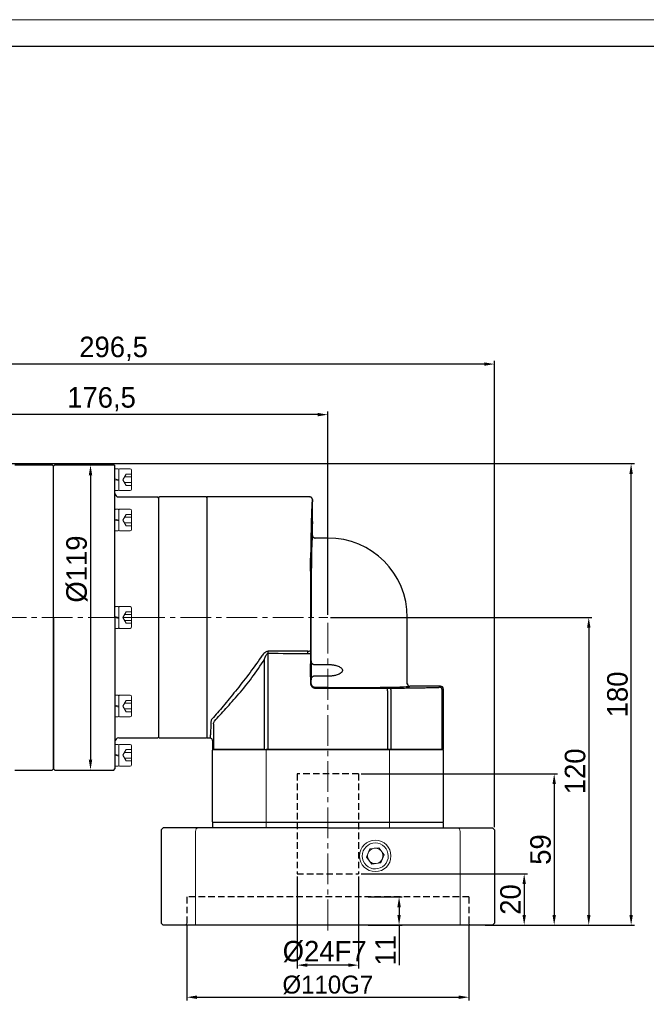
# Model space of a CAD drawing. Header units: millimetres. Extents: x 8091 to 8969, y -614 to 6.
# Tile 14 of 15: x 8502 to 8746, y -378 to 6. Entities that reach past the tile are written whole.
import ezdxf

# ---------------------------------------------------------------- set-up
doc = ezdxf.new("R2010")
doc.units = ezdxf.units.MM
doc.header["$PDSIZE"] = -5
doc.linetypes.add('DASHED', pattern=[19.05, 12.7, -6.35])
doc.linetypes.add('点画线', pattern=[18, 12, -2, 2, -2])
doc.layers.get('0').update_dxf_attribs({"lineweight": 18})
doc.layers.get('Defpoints').update_dxf_attribs({"lineweight": 18})
for name, color, linetype, lineweight in [('4虚线层', 6, 'DASHED', 35), ('7中心线层', 7, '点画线', 18), ('图框_外框线', 7, 'Continuous', 18), ('尺寸线层', 3, 'Continuous', 18), ('标注线', 7, 'Continuous', 18), ('粗实线', 7, 'Continuous', 40), ('细实线', 7, 'Continuous', 18)]:
    doc.layers.add(name, color=color, linetype=linetype, lineweight=lineweight)
doc.styles.add('工程字', font='txt')
doc.dimstyles.new('ISO-25', dxfattribs={"dimtxt": 8, "dimasz": 4, "dimexe": 1.25, "dimexo": 1, "dimgap": 1.3, "dimtad": 1, "dimtxsty": '工程字', "dimcen": 2, "dimdle": 8, "dimadec": 0, "dimazin": 0, "dimtfac": 1, "dimtmove": 0, "dimatfit": 3, "dimfxl": 1, "dimarcsym": 0})

# ---------------------------------------------------------------- blocks, each defined once
blk = doc.blocks.new('*D79')
at = {"layer": 'Defpoints', "color": 0, "lineweight": 30}
for p in [(8390.4, -128.54), (8390.4, -215.87), (8686.9, -310.17)]:
    blk.add_point(p, dxfattribs=at)
at = {"layer": '尺寸线层', "color": 0, "lineweight": -2}
for p, q in [((8390.4, -214.87), (8390.4, -127.29)), ((8682.9, -128.54), (8394.4, -128.54)), ((8686.9, -309.17), (8686.9, -127.29))]:
    blk.add_line(p, q, dxfattribs=at)
at = {"layer": '尺寸线层', "color": 0, "lineweight": 30}
for points in [[(8394.4, -127.87), (8394.4, -129.2), (8390.4, -128.54)], [(8682.9, -129.2), (8682.9, -127.87), (8686.9, -128.54)]]:
    blk.add_solid(points, dxfattribs=at)
at = {"layer": '尺寸线层', "color": 0, "insert": (8538.36, -122.57), "char_height": 8, "attachment_point": 5, "style": '工程字'}
blk.add_mtext('296,5', dxfattribs=at)
blk = doc.blocks.new('*D80')
at = {"layer": 'Defpoints', "color": 0, "lineweight": 30}
for p in [(8445.4, -148.24), (8445.4, -168.17), (8621.9, -227.37)]:
    blk.add_point(p, dxfattribs=at)
at = {"layer": '尺寸线层', "color": 0, "lineweight": -2}
for p, q in [((8445.4, -167.17), (8445.4, -146.99)), ((8617.9, -148.24), (8449.4, -148.24)), ((8621.9, -226.37), (8621.9, -146.99))]:
    blk.add_line(p, q, dxfattribs=at)
at = {"layer": '尺寸线层', "color": 0, "lineweight": 30}
for points in [[(8449.4, -147.57), (8449.4, -148.91), (8445.4, -148.24)], [(8617.9, -148.91), (8617.9, -147.57), (8621.9, -148.24)]]:
    blk.add_solid(points, dxfattribs=at)
at = {"layer": '尺寸线层', "color": 0, "insert": (8533.65, -142.27), "char_height": 8, "attachment_point": 5, "style": '工程字'}
blk.add_mtext('176,5', dxfattribs=at)
blk = doc.blocks.new('M5-35')
at = {"layer": '细实线', "color": 0}
for p, q in [((33.7, 4.25), (33.5, 4.05)), ((33.5, -4.05), (33.5, 4.05)), ((34.8, 4.25), (33.7, 4.25)), ((34.8, 4.25), (35, 4.05)), ((35, 4.05), (35.2, 4.25)), ((35, -4.05), (35, 4.05)), ((35.2, 4.25), (39.4, 4.25)), ((33.5, 0.36), (35, 0)), ((37.91, 2.21), (36.5, 0)), ((37.2, 1.11), (40, 1.11)), ((40, 2.21), (37.91, 2.21)), ((40, 3.65), (40, -3.65)), ((33.5, 0), (35, -0.36)), ((37.91, -2.21), (36.5, 0)), ((37.2, -1.11), (40, -1.11)), ((40, -2.21), (37.91, -2.21)), ((33.5, -4.05), (33.7, -4.25)), ((34.8, -4.25), (33.7, -4.25)), ((35, -4.05), (34.8, -4.25)), ((35, -4.05), (35.2, -4.25)), ((35.2, -4.25), (39.4, -4.25))]:
    blk.add_line(p, q, dxfattribs=at)
for centre, start, end in [((39.4, 3.65), 0, 90), ((39.4, -3.65), 270, 360)]:
    blk.add_arc(centre, 0.6, start, end, dxfattribs=at)
blk = doc.blocks.new('*D81')
at = {"layer": 'Defpoints', "color": 0, "lineweight": 30}
for p in [(8526.9, -167.87), (8526.9, -286.87), (8529.35, -286.87)]:
    blk.add_point(p, dxfattribs=at)
at = {"layer": '尺寸线层', "color": 0, "lineweight": -2}
for p, q in [((8527.9, -167.87), (8530.6, -167.87)), ((8529.35, -171.87), (8529.35, -282.87)), ((8527.9, -286.87), (8530.6, -286.87))]:
    blk.add_line(p, q, dxfattribs=at)
at = {"layer": '尺寸线层', "color": 0, "lineweight": 30}
for points in [[(8530.02, -171.87), (8528.69, -171.87), (8529.35, -167.87)], [(8528.69, -282.87), (8530.02, -282.87), (8529.35, -286.87)]]:
    blk.add_solid(points, dxfattribs=at)
at = {"layer": '尺寸线层', "color": 0, "insert": (8524.05, -208.48), "char_height": 8, "attachment_point": 5, "rotation": 90, "style": '工程字'}
blk.add_mtext('%%c119{}{{\\H0.7x;}{}}', dxfattribs=at)
blk = doc.blocks.new('*D86')
at = {"layer": 'Defpoints', "color": 0, "lineweight": 30}
for p in [(8459.9, -167.37), (8740.17, -167.37), (8682.24, -347.37)]:
    blk.add_point(p, dxfattribs=at)
at = {"layer": '尺寸线层', "color": 0, "lineweight": -2}
for p, q in [((8460.9, -167.37), (8741.42, -167.37)), ((8740.17, -343.37), (8740.17, -171.37)), ((8683.24, -347.37), (8741.42, -347.37))]:
    blk.add_line(p, q, dxfattribs=at)
at = {"layer": '尺寸线层', "color": 0, "lineweight": 30}
for points in [[(8740.83, -171.37), (8739.5, -171.37), (8740.17, -167.37)], [(8739.5, -343.37), (8740.83, -343.37), (8740.17, -347.37)]]:
    blk.add_solid(points, dxfattribs=at)
at = {"layer": '尺寸线层', "color": 0, "insert": (8734.87, -257.37), "char_height": 8, "attachment_point": 5, "rotation": 90, "style": '工程字'}
blk.add_mtext('180', dxfattribs=at)
blk = doc.blocks.new('*D99')
at = {"layer": 'Defpoints', "color": 0, "lineweight": 30}
for p in [(8621.9, -227.37), (8682.24, -347.37), (8723.65, -347.37)]:
    blk.add_point(p, dxfattribs=at)
at = {"layer": '尺寸线层', "color": 0, "lineweight": -2}
for p, q in [((8622.9, -227.37), (8724.9, -227.37)), ((8723.65, -231.37), (8723.65, -343.37)), ((8683.24, -347.37), (8724.9, -347.37))]:
    blk.add_line(p, q, dxfattribs=at)
at = {"layer": '尺寸线层', "color": 0, "lineweight": 30}
for points in [[(8724.32, -231.37), (8722.98, -231.37), (8723.65, -227.37)], [(8722.98, -343.37), (8724.32, -343.37), (8723.65, -347.37)]]:
    blk.add_solid(points, dxfattribs=at)
at = {"layer": '尺寸线层', "color": 0, "insert": (8718.35, -287.37), "char_height": 8, "attachment_point": 5, "rotation": 90, "style": '工程字'}
blk.add_mtext('120', dxfattribs=at)
blk = doc.blocks.new('*D100')
at = {"layer": 'Defpoints', "color": 0, "lineweight": 30}
for p in [(8609.9, -327.37), (8633.9, -327.37), (8609.9, -362.96)]:
    blk.add_point(p, dxfattribs=at)
at = {"layer": '尺寸线层', "color": 0, "lineweight": -2}
for p, q in [((8609.9, -328.37), (8609.9, -364.21)), ((8633.9, -328.37), (8633.9, -364.21)), ((8629.9, -362.96), (8613.9, -362.96))]:
    blk.add_line(p, q, dxfattribs=at)
at = {"layer": '尺寸线层', "color": 0, "lineweight": 30}
for points in [[(8613.9, -362.3), (8613.9, -363.63), (8609.9, -362.96)], [(8629.9, -363.63), (8629.9, -362.3), (8633.9, -362.96)]]:
    blk.add_solid(points, dxfattribs=at)
at = {"layer": '尺寸线层', "color": 0, "insert": (8620.65, -357.66), "char_height": 8, "attachment_point": 5, "style": '工程字'}
blk.add_mtext('%%C24F7', dxfattribs=at)
blk = doc.blocks.new('*D101')
at = {"layer": 'Defpoints', "color": 0, "lineweight": 30}
for p in [(8633.9, -288.37), (8686.1, -347.37), (8710.17, -347.37)]:
    blk.add_point(p, dxfattribs=at)
at = {"layer": '尺寸线层', "color": 0, "lineweight": -2}
for p, q in [((8634.9, -288.37), (8711.42, -288.37)), ((8710.17, -292.37), (8710.17, -343.37)), ((8687.1, -347.37), (8711.42, -347.37))]:
    blk.add_line(p, q, dxfattribs=at)
at = {"layer": '尺寸线层', "color": 0, "lineweight": 30}
for points in [[(8710.83, -292.37), (8709.5, -292.37), (8710.17, -288.37)], [(8709.5, -343.37), (8710.83, -343.37), (8710.17, -347.37)]]:
    blk.add_solid(points, dxfattribs=at)
at = {"layer": '尺寸线层', "color": 0, "insert": (8704.87, -317.87), "char_height": 8, "attachment_point": 5, "rotation": 90, "style": '工程字'}
blk.add_mtext('59', dxfattribs=at)
blk = doc.blocks.new('*D102')
at = {"layer": 'Defpoints', "color": 0, "lineweight": 30}
for p in [(8609.9, -327.37), (8633.9, -327.37), (8609.9, -362.96)]:
    blk.add_point(p, dxfattribs=at)
at = {"layer": '尺寸线层', "color": 0, "lineweight": -2}
for p, q in [((8609.9, -328.37), (8609.9, -364.21)), ((8633.9, -328.37), (8633.9, -364.21)), ((8629.9, -362.96), (8613.9, -362.96))]:
    blk.add_line(p, q, dxfattribs=at)
at = {"layer": '尺寸线层', "color": 0, "lineweight": 30}
for points in [[(8613.9, -362.3), (8613.9, -363.63), (8609.9, -362.96)], [(8629.9, -363.63), (8629.9, -362.3), (8633.9, -362.96)]]:
    blk.add_solid(points, dxfattribs=at)
at = {"layer": '尺寸线层', "color": 0, "insert": (8620.65, -357.66), "char_height": 8, "attachment_point": 5, "style": '工程字'}
blk.add_mtext('%%C24F7', dxfattribs=at)
blk = doc.blocks.new('*D103')
at = {"layer": 'Defpoints', "color": 0, "lineweight": 30}
for p in [(8636.62, -336.37), (8636.62, -347.37), (8649.68, -347.37)]:
    blk.add_point(p, dxfattribs=at)
at = {"layer": '尺寸线层', "color": 0, "lineweight": -2}
for p, q in [((8637.62, -336.37), (8650.93, -336.37)), ((8649.68, -340.37), (8649.68, -343.37)), ((8637.62, -347.37), (8650.93, -347.37)), ((8649.68, -347.37), (8649.68, -362.95))]:
    blk.add_line(p, q, dxfattribs=at)
at = {"layer": '尺寸线层', "color": 0, "lineweight": 30}
for points in [[(8650.35, -340.37), (8649.01, -340.37), (8649.68, -336.37)], [(8649.01, -343.37), (8650.35, -343.37), (8649.68, -347.37)]]:
    blk.add_solid(points, dxfattribs=at)
at = {"layer": '尺寸线层', "color": 0, "insert": (8644.38, -357.16), "char_height": 8, "attachment_point": 5, "rotation": 90, "style": '工程字'}
blk.add_mtext('11', dxfattribs=at)
blk = doc.blocks.new('*D104')
at = {"layer": 'Defpoints', "color": 0, "lineweight": 30}
for p in [(8633.9, -327.37), (8686.9, -347.37), (8698.47, -347.37)]:
    blk.add_point(p, dxfattribs=at)
at = {"layer": '尺寸线层', "color": 0, "lineweight": -2}
for p, q in [((8634.9, -327.37), (8699.72, -327.37)), ((8698.47, -331.37), (8698.47, -343.37)), ((8687.9, -347.37), (8699.72, -347.37))]:
    blk.add_line(p, q, dxfattribs=at)
at = {"layer": '尺寸线层', "color": 0, "lineweight": 30}
for points in [[(8699.14, -331.37), (8697.8, -331.37), (8698.47, -327.37)], [(8697.8, -343.37), (8699.14, -343.37), (8698.47, -347.37)]]:
    blk.add_solid(points, dxfattribs=at)
at = {"layer": '尺寸线层', "color": 0, "insert": (8693.17, -337.37), "char_height": 8, "attachment_point": 5, "rotation": 90, "style": '工程字'}
blk.add_mtext('20', dxfattribs=at)
blk = doc.blocks.new('*D105')
at = {"layer": 'Defpoints', "color": 0, "lineweight": 30}
for p in [(8566.9, -346.57), (8676.9, -346.57), (8676.9, -375.48)]:
    blk.add_point(p, dxfattribs=at)
at = {"layer": '尺寸线层', "color": 0, "lineweight": -2}
for p, q in [((8566.9, -347.57), (8566.9, -376.73)), ((8676.9, -347.57), (8676.9, -376.73)), ((8570.9, -375.48), (8672.9, -375.48))]:
    blk.add_line(p, q, dxfattribs=at)
at = {"layer": '尺寸线层', "color": 0, "lineweight": 30}
for points in [[(8570.9, -374.81), (8570.9, -376.15), (8566.9, -375.48)], [(8672.9, -376.15), (8672.9, -374.81), (8676.9, -375.48)]]:
    blk.add_solid(points, dxfattribs=at)
at = {"layer": '尺寸线层', "color": 0, "insert": (8621.9, -370.68), "char_height": 7, "attachment_point": 5, "style": '工程字'}
blk.add_mtext('%%c110G7', dxfattribs=at)
blk = doc.blocks.new('90L1')
at = {"color": 7, "linetype": 'Continuous', "lineweight": 30}
for p, q in [((40.05, 94), (0, 94)), ((0, 0), (0, 94)), ((41, 79), (41, 83.5)), ((41.98, 77.97), (41.63, 78.08)), ((47, 78), (42, 78)), ((78, 21.2), (78, 47)), ((78.08, 20.82), (77.97, 21.17)), ((78.08, 20.82), (77.97, 21.17)), ((91, 20.2), (79, 20.2)), ((92, 19.2), (92, -4.5)), ((0, 0), (1, 0)), ((2, -1), (2, -4.5)), ((2, -4.5), (2.42, -4.5)), ((2.42, -4.5), (2.82, -4.5)), ((22.31, -4.5), (2.82, -4.5)), ((22.31, -4.5), (23.76, -4.5)), ((70.24, -4.5), (23.76, -4.5)), ((70.24, -4.5), (71.69, -4.5)), ((91.18, -4.5), (71.69, -4.5)), ((91.18, -4.5), (91.58, -4.5)), ((92, -4.5), (91.58, -4.5))]:
    blk.add_line(p, q, dxfattribs=at)
at = {"color": 7, "linetype": 'Continuous', "lineweight": 25}
for p, q in [((42, 78), (41.98, 77.95)), ((41.98, 77.95), (42, 78)), ((40.44, 30.06), (40.44, 47)), ((23.76, -4.5), (23.76, 33.03)), ((39.23, 32.96), (40.23, 32.96)), ((40.23, 32.96), (40.23, 21.43)), ((22.25, -4.5), (22.25, 30.71)), ((41.44, 28.67), (47, 28.67)), ((47, 24.08), (41.44, 24.08)), ((40.23, 21.43), (40.44, 21.64)), ((40.44, 21.64), (40.44, 22.69)), ((42.44, 19.64), (42.23, 19.43)), ((42.23, 19.43), (70.24, 19.43)), ((47, 19.64), (42.44, 19.64)), ((70.24, 18.43), (70.24, 19.43)), ((77.95, 21.18), (78, 21.2)), ((78, 21.2), (77.95, 21.18)), ((90.58, 19.78), (91, 20.2)), ((70.24, 18.43), (70.24, -4.5)), ((71.69, -4.5), (71.69, 18.43)), ((92, 19.2), (91.58, 18.78)), ((91.58, -4.5), (91.58, 18.78)), ((2.42, 5.46), (2.42, -4.5)), ((1.03, 0.06), (1, 0))]:
    blk.add_line(p, q, dxfattribs=at)
at = {"color": 7, "linetype": 'Continuous', "lineweight": 25, "flags": 128}
blk.add_lwpolyline([(71.69, 18.43), (71.68, 18.63), (71.65, 18.81), (71.61, 18.98), (71.55, 19.14), (71.47, 19.26), (71.39, 19.35), (71.3, 19.41), (71.21, 19.43)], dxfattribs=at)
at = {"color": 7, "linetype": 'Continuous', "lineweight": 30}
blk.add_arc((47, 47), 31, 0, 90, dxfattribs=at)
at = {"color": 7, "linetype": 'Continuous', "lineweight": 25}
blk.add_arc((90.58, 18.78), 1, 0.0204, 89.9796, dxfattribs=at)
at = {"color": 7, "linetype": 'Continuous', "lineweight": 30}
for centre, major_axis, ratio, start_param, end_param in [((41, 88.25), (0, 4.75), 0.017455, 0, 3.141593), ((91, 19.2), (-0.707, -0.707), 0.999695, 2.356347, 3.926839)]:
    blk.add_ellipse(centre, major_axis=major_axis, ratio=ratio, start_param=start_param, end_param=end_param, dxfattribs=at)
at = {"color": 7, "linetype": 'Continuous', "lineweight": 25}
for centre, major_axis, start_param, end_param in [((41, 47), (0, 32), 0.000545, 1.570796), ((40.38, 26.38), (0, 5.25), 3.934749, 5.490029), ((47, 20.2), (32, 0), 4.712389, 6.28264), ((70.24, 19.46), (2, 0), 4.712389, 5.217749), ((88.58, 19.78), (2, 0), 5.760077, 6.265732)]:
    blk.add_ellipse(centre, major_axis=major_axis, ratio=0.017455, start_param=start_param, end_param=end_param, dxfattribs=at)
for centre in [(40.38, 67.62), (40.38, 26.38)]:
    blk.add_ellipse(centre, major_axis=(0, 4.75), ratio=0.017455, dxfattribs=at)
at = {"color": 7, "linetype": 'Continuous', "lineweight": 30}
for points, knots in [([(41, 93), (41, 93.03), (41, 93.1), (40.98, 93.21), (40.95, 93.31), (40.91, 93.42), (40.86, 93.52), (40.79, 93.62), (40.69, 93.73), (40.55, 93.84), (40.37, 93.93), (40.19, 93.99), (40.06, 94), (40, 94)], [0, 0, 0, 0, 0.065024, 0.132693, 0.202769, 0.274936, 0.348809, 0.423936, 0.499817, 0.631217, 0.759894, 0.883437, 1, 1, 1, 1]), ([(41, 79), (41, 78.97), (41, 78.91), (41.02, 78.81), (41.04, 78.72), (41.07, 78.63), (41.11, 78.54), (41.16, 78.45), (41.22, 78.37), (41.32, 78.26), (41.55, 78.07), (41.81, 78.03), (42, 78)], [0, 0, 0, 0, 0.058338, 0.118419, 0.180044, 0.242977, 0.306946, 0.371648, 0.436761, 0.501948, 0.646519, 1, 1, 1, 1]), ([(78, 21.2), (78, 21.16), (78, 21.1), (78.02, 21), (78.04, 20.91), (78.07, 20.83), (78.1, 20.76), (78.13, 20.7), (78.17, 20.64), (78.2, 20.6), (78.23, 20.56), (78.25, 20.53), (78.27, 20.51), (78.28, 20.5), (78.34, 20.44), (78.45, 20.36), (78.62, 20.26), (78.81, 20.21), (78.94, 20.2), (79, 20.2)], [0, 0, 0, 0, 0.064862, 0.126982, 0.185674, 0.240346, 0.290512, 0.335791, 0.3759, 0.41064, 0.439882, 0.463548, 0.481595, 0.494004, 0.500769, 0.630342, 0.758307, 0.882197, 1, 1, 1, 1]), ([(2, -1), (2, -0.88), (1.98, -0.75), (1.88, -0.51), (1.8, -0.39), (1.61, -0.2), (1.49, -0.12), (1.24, -0.02), (1.12, 0), (1, 0)], [0, 0, 0, 0, 0.25, 0.25, 0.5, 0.5, 0.75, 0.75, 1, 1, 1, 1])]:
    blk.add_open_spline(points, degree=3, knots=knots, dxfattribs=at)
at = {"color": 7, "linetype": 'Continuous', "lineweight": 25}
for points, knots in [([(41, 93), (41, 93), (40.99, 93), (40.98, 92.98), (40.97, 92.96), (40.95, 92.93), (40.94, 92.88), (40.93, 92.83), (40.92, 92.77), (40.9, 92.62), (40.86, 92.34), (40.82, 91.8), (40.77, 91.11), (40.71, 90), (40.64, 88.25), (40.56, 85.59), (40.48, 82.41), (40.42, 78.76), (40.36, 74.68), (40.3, 70.24), (40.26, 65.48), (40.23, 60.47), (40.21, 55.28), (40.2, 50.86), (40.2, 47.31), (40.2, 44.65), (40.2, 41.99), (40.21, 39.79), (40.21, 38.04), (40.22, 36.74), (40.22, 35.44), (40.23, 34.59), (40.23, 34.16)], [0, 0, 0, 0, 0.007821, 0.015638, 0.023451, 0.031263, 0.039075, 0.046889, 0.054707, 0.062529, 0.093786, 0.12505, 0.156307, 0.18757, 0.250063, 0.312555, 0.375047, 0.437537, 0.500026, 0.562514, 0.625001, 0.687488, 0.749973, 0.812459, 0.843711, 0.87497, 0.906222, 0.937482, 0.953116, 0.968739, 0.984363, 1, 1, 1, 1]), ([(21.01, 31.69), (19.4, 29.24), (17.71, 26.95), (14.33, 22.51), (12.64, 20.38), (9.35, 16.27), (7.74, 14.29), (4.71, 10.66), (3.27, 8.98), (1.89, 7.48)], [0, 0, 0, 0, 0.25, 0.25, 0.5, 0.5, 0.75, 0.75, 1, 1, 1, 1]), ([(2.82, 6.57), (4.17, 8.11), (5.66, 9.74), (8.85, 13.26), (10.55, 15.16), (13.99, 19.19), (15.73, 21.32), (19.12, 25.84), (20.78, 28.23), (22.31, 30.82)], [0, 0, 0, 0, 0.25, 0.25, 0.5, 0.5, 0.75, 0.75, 1, 1, 1, 1]), ([(23.76, 33.81), (23.38, 33.81), (23.04, 33.68), (22.48, 33.37), (22.25, 33.17), (21.62, 32.57), (21.3, 32.13), (21.01, 31.69)], [0, 0, 0, 0, 0.25, 0.25, 0.5, 0.5, 1, 1, 1, 1]), ([(22.31, 30.82), (22.46, 31.28), (22.64, 31.74), (22.97, 32.37), (23.09, 32.57), (23.39, 32.9), (23.56, 33.03), (23.76, 33.03)], [0, 0, 0, 0, 0.5, 0.5, 0.75, 0.75, 1, 1, 1, 1]), ([(39.23, 33.88), (39.35, 33.88), (39.47, 33.89), (39.72, 33.91), (39.83, 33.94), (40.03, 33.99), (40.1, 34.02), (40.2, 34.09), (40.23, 34.13), (40.23, 34.16)], [0, 0, 0, 0, 0.25, 0.25, 0.5, 0.5, 0.75, 0.75, 1, 1, 1, 1]), ([(39.23, 32.96), (39.23, 33.02), (39.23, 33.14), (39.23, 33.33), (39.23, 33.52), (39.23, 33.7), (39.23, 33.82), (39.23, 33.88)], [0, 0, 0, 0, 0.201426, 0.402464, 0.602785, 0.802068, 1, 1, 1, 1]), ([(41.44, 28.67), (41.42, 28.67), (41.37, 28.67), (41.31, 28.68), (41.24, 28.71), (41.17, 28.74), (41.11, 28.78), (41.04, 28.83), (40.94, 28.92), (40.82, 29.06), (40.69, 29.26), (40.58, 29.46), (40.51, 29.67), (40.45, 29.87), (40.45, 30), (40.44, 30.06)], [0, 0, 0, 0, 0.031385, 0.063308, 0.096426, 0.131328, 0.168518, 0.208413, 0.251353, 0.369451, 0.501179, 0.624667, 0.75058, 0.877516, 1, 1, 1, 1]), ([(47, 28.67), (47.13, 28.67), (47.39, 28.66), (47.78, 28.65), (48.16, 28.63), (48.53, 28.59), (48.89, 28.55), (49.24, 28.5), (49.58, 28.43), (49.91, 28.36), (50.41, 28.24), (51.04, 28.03), (51.68, 27.72), (52.15, 27.4), (52.45, 27.09), (52.64, 26.75), (52.7, 26.42), (52.67, 26.13), (52.57, 25.87), (52.39, 25.61), (52.12, 25.34), (51.69, 25.03), (51.06, 24.72), (50.34, 24.49), (49.66, 24.33), (49.03, 24.22), (48.38, 24.14), (47.7, 24.09), (47.24, 24.09), (47, 24.08)], [0, 0, 0, 0, 0.029948, 0.05926, 0.087957, 0.116057, 0.143584, 0.170561, 0.197012, 0.222964, 0.248444, 0.315224, 0.373054, 0.411611, 0.444247, 0.472615, 0.499182, 0.518635, 0.538874, 0.561049, 0.591087, 0.625231, 0.683254, 0.750424, 0.796795, 0.844791, 0.894568, 0.946263, 1, 1, 1, 1]), ([(40.44, 22.69), (40.44, 22.72), (40.45, 22.78), (40.46, 22.88), (40.48, 22.98), (40.52, 23.12), (40.58, 23.29), (40.69, 23.49), (40.82, 23.69), (40.96, 23.85), (41.09, 23.96), (41.2, 24.03), (41.32, 24.08), (41.4, 24.08), (41.44, 24.08)], [0, 0, 0, 0, 0.060844, 0.122585, 0.185436, 0.249599, 0.375421, 0.498985, 0.630237, 0.748857, 0.821983, 0.886548, 0.944856, 1, 1, 1, 1]), ([(40.23, 21.43), (40.23, 21.38), (40.23, 21.29), (40.25, 21.14), (40.28, 21), (40.31, 20.87), (40.36, 20.73), (40.41, 20.6), (40.47, 20.47), (40.55, 20.35), (40.63, 20.23), (40.72, 20.12), (40.82, 20.01), (40.92, 19.92), (41.03, 19.83), (41.15, 19.75), (41.27, 19.67), (41.4, 19.61), (41.53, 19.55), (41.67, 19.51), (41.81, 19.47), (41.95, 19.45), (42.09, 19.43), (42.18, 19.43), (42.23, 19.43)], [0, 0, 0, 0, 0.045464, 0.090925, 0.136383, 0.18184, 0.227295, 0.272748, 0.3182, 0.363651, 0.409101, 0.454551, 0.5, 0.545449, 0.590899, 0.636349, 0.6818, 0.727252, 0.772705, 0.81816, 0.863617, 0.909075, 0.954536, 1, 1, 1, 1]), ([(42.44, 19.64), (42.18, 19.64), (41.92, 19.69), (41.43, 19.89), (41.21, 20.04), (40.84, 20.41), (40.69, 20.63), (40.49, 21.12), (40.44, 21.38), (40.44, 21.64)], [0, 0, 0, 0, 0.25, 0.25, 0.5, 0.5, 0.75, 0.75, 1, 1, 1, 1]), ([(71.21, 19.43), (71.4, 19.44), (71.8, 19.44), (72.38, 19.45), (72.97, 19.45), (73.54, 19.46), (74.11, 19.46), (74.68, 19.47), (75.24, 19.48), (75.8, 19.48), (76.35, 19.49), (77.63, 19.51), (79.57, 19.53), (82.07, 19.57), (84.4, 19.62), (86.14, 19.65), (87.36, 19.68), (88.15, 19.7), (88.9, 19.72), (89.63, 19.74), (90.08, 19.75), (90.31, 19.76)], [0, 0, 0, 0, 0.025027, 0.050037, 0.075033, 0.10002, 0.125003, 0.149986, 0.174975, 0.199973, 0.224986, 0.250017, 0.374994, 0.499993, 0.624972, 0.749974, 0.800012, 0.849997, 0.899966, 0.949954, 1, 1, 1, 1])]:
    blk.add_open_spline(points, degree=3, knots=knots, dxfattribs=at)
for points in [[(39.23, 33.88), (34.07, 33.84), (28.92, 33.81), (23.76, 33.81)], [(23.76, 33.03), (23.76, 33.3), (23.76, 33.56), (23.76, 33.81)], [(23.76, 33.03), (28.92, 33.03), (34.08, 33), (39.23, 32.96)], [(40.23, 34.16), (40.23, 33.77), (40.23, 33.36), (40.23, 32.96)], [(1.89, 7.48), (1.56, 7.11), (1.43, 6.71), (1.42, 6.32)], [(2.42, 5.46), (2.43, 5.86), (2.58, 6.2), (2.82, 6.57)]]:
    blk.add_open_spline(points, degree=3, dxfattribs=at)
at = {"linetype": 'Continuous', "lineweight": 25}
blk.add_open_spline([(1.42, 6.32), (1.41, 5.97), (1.38, 5.21), (1.34, 4.14), (1.3, 3.09), (1.25, 2.12), (1.19, 1.25), (1.13, 0.57), (1.08, 0.14), (1.04, 0.08), (1.03, 0.06)], degree=3, knots=[0, 0, 0, 0, 0.094814, 0.200492, 0.317033, 0.444435, 0.582698, 0.731821, 0.891802, 1, 1, 1, 1], dxfattribs=at)

msp = doc.modelspace()

# ---------------------------------------------------------------- linework, layer by layer
at = {"color": 7, "linetype": 'Continuous', "lineweight": 15}
for p, q in [((8555.8962, -227.3697), (8543.9047, -227.3697)), ((8597.9003, -279.1697), (8597.9003, -309.3696)), ((8645.9003, -309.3696), (8645.9003, -279.1697))]:
    msp.add_line(p, q, dxfattribs=at)
at = {"linetype": 'Continuous', "lineweight": 15}
for p, q in [((8576.9003, -279.1697), (8576.9003, -278.8697)), ((8597.6766, -278.8697), (8576.9003, -278.8697)), ((8576.9003, -307.0697), (8576.9003, -279.1697)), ((8598.1516, -278.8697), (8597.6766, -278.8697)), ((8597.9003, -279.1697), (8597.9003, -307.0697)), ((8598.1516, -278.8697), (8645.649, -278.8697)), ((8598.5446, -278.8697), (8645.256, -278.8697)), ((8646.124, -278.8697), (8645.649, -278.8697)), ((8645.9003, -307.0697), (8645.9003, -279.1697)), ((8666.7803, -278.8697), (8646.124, -278.8697)), ((8666.9003, -278.8697), (8666.7803, -278.8697)), ((8666.9003, -278.8697), (8666.9003, -279.1697)), ((8666.9003, -279.1697), (8666.9003, -307.0697))]:
    msp.add_line(p, q, dxfattribs=at)
at = {"color": 2, "linetype": 'Continuous', "lineweight": 15}
for p, q in [((8576.9003, -279.1697), (8576.9003, -278.8697)), ((8646.3539, -278.8697), (8645.395, -278.8697)), ((8598.5446, -307.3697), (8576.9003, -307.3697)), ((8645.256, -307.3697), (8598.5446, -307.3697))]:
    msp.add_line(p, q, dxfattribs=at)
for p, q in [((8638.2926, -317.6249), (8636.9656, -320.8248)), ((8641.7272, -317.1741), (8638.2926, -317.6249)), ((8643.8349, -319.9232), (8641.7272, -317.1741)), ((8636.9656, -320.8248), (8639.0734, -323.5739)), ((8642.508, -323.1231), (8643.8349, -319.9232)), ((8639.0734, -323.5739), (8642.508, -323.1231))]:
    msp.add_line(p, q)
at = {"extrusion": (0, 0, -1)}
for radius, start, end in [(6.1, 270, 90), (6.1, 90, 270), (3, 181.132594, 241.132594)]:
    msp.add_arc((-8640.4003, -320.374), radius, start, end, dxfattribs=at)
for radius, start, end in [(5.053, 67.477326, 247.477326), (3, 97.477326, 157.477326), (5.053, 247.477326, 67.477326), (3, 67.477326, 97.477326), (3, 37.477326, 67.477326), (3, 337.477326, 37.477326), (3, 157.477326, 217.477326), (3, 217.477326, 247.477326), (3, 277.477326, 337.477326), (3, 247.477326, 277.477326)]:
    msp.add_arc((8640.4003, -320.374), radius, start, end)
msp.add_ellipse((8571.2494, -310.8696), major_axis=(0, 1.5), ratio=0.6327902, start_param=4.73856892, end_param=6.28318531, dxfattribs=at)
msp.add_ellipse((8672.5512, -310.8696), major_axis=(0, 1.5), ratio=0.6327902, start_param=4.73856892, end_param=6.28318531)
at = {"layer": '4虚线层', "color": 0, "lineweight": -2, "ltscale": 0.2}
for p, q in [((8633.9003, -288.3697), (8609.9003, -288.3697)), ((8609.9003, -288.3697), (8609.9003, -327.3696)), ((8633.9003, -288.3697), (8633.9003, -327.3696)), ((8609.9003, -327.3696), (8633.9003, -327.3696)), ((8676.9003, -336.3696), (8566.9003, -336.3696)), ((8566.9003, -336.3696), (8566.9003, -346.7696)), ((8676.9003, -336.3696), (8676.9003, -346.5696))]:
    msp.add_line(p, q, dxfattribs=at)
at = {"layer": '7中心线层'}
for p in [(8384.3962, -227.3697), (8621.9003, -349.4203)]:
    msp.add_line(p, (8621.9003, -227.3697), dxfattribs=at)
for centre, start, end in [((8566.1003, -346.5696), 270, 0), ((8677.7003, -346.5696), 180, 270)]:
    msp.add_arc(centre, 0.8, start, end, dxfattribs=at)
at = {"layer": '图框_外框线', "color": 3}
msp.add_lwpolyline([(8091.4822, -614.4579), (8968.6077, -614.4579), (8968.6077, 5.7951), (8091.4822, 5.7951)], close=True, dxfattribs=at)
at = {"layer": '图框_外框线', "color": 3, "lineweight": 25}
msp.add_lwpolyline([(8143.692, -604.0159), (8958.1657, -604.0159), (8958.1657, -4.6468), (8143.692, -4.6468)], close=True, dxfattribs=at)
at = {"layer": '标注线'}
for p, q in [((8570.3006, -310.8304), (8570.3006, -347.3696)), ((8673.5, -310.8304), (8673.5, -347.3696))]:
    msp.add_line(p, q, dxfattribs=at)
at = {"layer": '粗实线', "lineweight": 30}
for p, q in [((8499.8962, -167.8697), (8514.3962, -167.8697)), ((8514.8962, -168.3697), (8514.3962, -167.8697)), ((8514.8962, -168.3697), (8515.3962, -167.8697)), ((8514.8962, -286.3697), (8514.8962, -168.3697)), ((8514.8962, -227.3697), (8514.8962, -168.3697)), ((8515.3962, -167.8697), (8538.3962, -167.8697)), ((8538.3962, -167.8697), (8538.8962, -168.3697)), ((8538.8962, -227.3697), (8538.8962, -168.3697)), ((8540.3962, -180.3697), (8555.5962, -180.3697)), ((8555.8962, -180.6697), (8555.5962, -180.3697)), ((8555.8962, -180.3698), (8555.8962, -274.3696)), ((8514.8962, -227.3697), (8514.8962, -286.3697)), ((8538.8962, -227.3697), (8538.8962, -286.3697)), ((8540.3962, -274.3697), (8555.5962, -274.3697)), ((8555.8962, -274.0697), (8555.5962, -274.3697)), ((8499.8962, -286.8697), (8514.3962, -286.8697)), ((8514.8962, -286.3697), (8514.3962, -286.8697)), ((8514.8962, -286.3697), (8515.3962, -286.8697)), ((8515.3962, -286.8697), (8538.3962, -286.8697)), ((8538.3962, -286.8697), (8538.8962, -286.3697)), ((8556.9003, -310.1696), (8557.7003, -309.3696)), ((8556.9003, -310.1696), (8556.9003, -346.5696)), ((8621.9003, -309.3696), (8557.7003, -309.3696)), ((8576.9003, -307.3696), (8576.9003, -309.3696)), ((8576.9003, -307.3696), (8576.9003, -309.3696)), ((8576.9003, -307.3696), (8576.9003, -309.3696)), ((8621.9003, -309.3696), (8686.1003, -309.3696)), ((8666.9003, -307.3697), (8666.9003, -309.3697)), ((8686.9003, -310.1696), (8686.1003, -309.3696)), ((8686.9003, -310.1696), (8686.9003, -346.5696)), ((8556.9003, -346.5696), (8557.7003, -347.3696)), ((8686.1003, -347.3696), (8557.7003, -347.3696)), ((8686.9003, -346.5696), (8686.1003, -347.3696))]:
    msp.add_line(p, q, dxfattribs=at)
at = {"layer": '粗实线', "color": 0, "linetype": 'Continuous', "lineweight": 30}
for p, q in [((8555.8962, -180.3697), (8555.8962, -274.3697)), ((8556.1962, -180.3697), (8555.8962, -180.6697)), ((8574.5962, -180.3697), (8556.1962, -180.3697)), ((8574.8962, -180.6697), (8574.5962, -180.3697)), ((8574.8962, -274.3697), (8574.8962, -180.3697)), ((8555.8962, -274.0697), (8556.1962, -274.3697)), ((8556.1962, -274.3697), (8574.5962, -274.3697)), ((8574.5962, -274.3697), (8574.8962, -274.0697))]:
    msp.add_line(p, q, dxfattribs=at)
at = {"layer": '粗实线', "linetype": 'Continuous', "lineweight": 30}
for p, q in [((8576.9003, -278.8697), (8576.9003, -279.1697)), ((8576.9003, -278.8697), (8597.9003, -278.8697)), ((8576.9003, -278.8697), (8597.9003, -278.8697)), ((8576.9003, -279.1697), (8576.9003, -279.1697)), ((8576.9003, -307.0697), (8576.9003, -279.1697)), ((8631.4003, -278.8697), (8597.9003, -278.8697)), ((8645.395, -278.8697), (8597.9003, -278.8697)), ((8598.5446, -278.8697), (8645.256, -278.8697)), ((8645.395, -278.8697), (8631.4003, -278.8697)), ((8646.3539, -278.8697), (8645.395, -278.8697)), ((8646.3539, -278.8697), (8666.6554, -278.8697)), ((8646.3539, -278.8697), (8666.6554, -278.8697)), ((8666.9003, -278.8697), (8666.6554, -278.8697)), ((8666.9003, -279.1697), (8666.9003, -278.8697)), ((8666.9003, -279.1697), (8666.9003, -307.0697)), ((8576.9003, -307.0697), (8576.9003, -307.3697)), ((8666.9003, -307.3697), (8666.9003, -307.0697)), ((8666.9003, -307.3697), (8576.9003, -307.3697)), ((8666.9003, -307.3697), (8645.256, -307.3697))]:
    msp.add_line(p, q, dxfattribs=at)
at = {"layer": '粗实线', "lineweight": 30}
for centre, start, end in [((8540.3962, -178.8697), 180, 270), ((8540.3962, -275.8697), 90, 180)]:
    msp.add_arc(centre, 1.5, start, end, dxfattribs=at)

# ---------------------------------------------------------------- block references
at = {"layer": '标注线'}
msp.add_blockref('90L1', (8574.8962, -274.3697), dxfattribs=at)
at = {"layer": '粗实线'}
for p in [(8505.3963, -173.6197), (8505.3963, -189.3627), (8505.3963, -227.3697), (8505.3963, -261.9195), (8505.3963, -281.1198)]:
    msp.add_blockref('M5-35', p, dxfattribs=at)

# ---------------------------------------------------------------- dimensions: what is measured, and where the dimension line sits
at = {"layer": '尺寸线层'}
for base, p1, p2, override, picture, middle in [((8390.3962, -128.5362), (8686.9003, -310.1696), (8390.3962, -215.8697), {"dimtxsty": '工程字'}, '*D79', (8538.3598, -128.5362)), ((8445.3962, -148.2384), (8621.9003, -227.3697), (8445.3962, -168.1697), {"dimexo": 1, "dimgap": 1.3}, '*D80', (8533.6483, -148.2384))]:
    dim = msp.add_linear_dim(base=base, p1=p1, p2=p2, dimstyle='ISO-25', override=override, dxfattribs=at)
    dim.commit()
    dim.dimension.update_dxf_attribs({"geometry": picture, "text_midpoint": middle, "dimtype": 160})
for base, p1, p2, angle, picture, middle in [((8740.1655, -167.3697), (8682.24, -347.3696), (8459.8962, -167.3697), 90, '*D86', (8740.1655, -257.3697)), ((8698.4713, -347.3696), (8633.9003, -327.3696), (8686.9003, -347.3696), 270, '*D104', (8698.4713, -337.3696))]:
    dim = msp.add_linear_dim(base=base, p1=p1, p2=p2, angle=angle, dimstyle='ISO-25', override={"dimtxsty": '工程字'}, dxfattribs=at)
    dim.commit()
    dim.dimension.update_dxf_attribs({"geometry": picture, "text_midpoint": middle, "dimtype": 160})
dim = msp.add_linear_dim(base=(8529.3524, -286.8697), p1=(8526.8962, -167.8697), p2=(8526.8962, -286.8697), angle=90, text='%%c<>{}{{\\H0.7x;}{}}', dimstyle='ISO-25', override={"dimtxsty": '工程字'}, dxfattribs=at)
dim.commit()
dim.dimension.update_dxf_attribs({"geometry": '*D81', "text_midpoint": (8529.3524, -208.4835), "dimtype": 160})
for base, p1, p2, picture, middle in [((8723.6491, -347.3696), (8621.9003, -227.3697), (8682.24, -347.3696), '*D99', (8723.6491, -287.3697)), ((8710.1668, -347.3696), (8633.9003, -288.3697), (8686.1003, -347.3696), '*D101', (8710.1668, -317.8697))]:
    dim = msp.add_linear_dim(base=base, p1=p1, p2=p2, angle=90, dimstyle='ISO-25', dxfattribs=at)
    dim.commit()
    dim.dimension.update_dxf_attribs({"geometry": picture, "text_midpoint": middle, "dimtype": 160})
for picture in ['*D100', '*D102']:
    dim = msp.add_linear_dim(base=(8609.9003, -362.962), p1=(8633.9003, -327.3696), p2=(8609.9003, -327.3696), text='%%C<>F7', dimstyle='ISO-25', override={"dimtxsty": '工程字'}, dxfattribs=at)
    dim.commit()
    dim.dimension.update_dxf_attribs({"geometry": picture, "text_midpoint": (8620.6503, -362.962), "dimtype": 160})
dim = msp.add_linear_dim(base=(8649.6806, -347.3696), p1=(8636.6189, -336.3696), p2=(8636.6189, -347.3696), angle=270, dimstyle='ISO-25', override={"dimtxsty": '工程字'}, dxfattribs=at)
dim.commit()
dim.dimension.update_dxf_attribs({"geometry": '*D103', "text_midpoint": (8644.3806, -357.1612)})
dim = msp.add_linear_dim(base=(8676.9003, -375.48), p1=(8566.9003, -346.5696), p2=(8676.9003, -346.5696), text='%%c<>G7', dimstyle='ISO-25', override={"dimtxt": 7, "dimtxsty": '工程字'}, dxfattribs=at)
dim.commit()
dim.dimension.update_dxf_attribs({"geometry": '*D105', "text_midpoint": (8621.9003, -370.68)})

doc.saveas('drawing.dxf')
